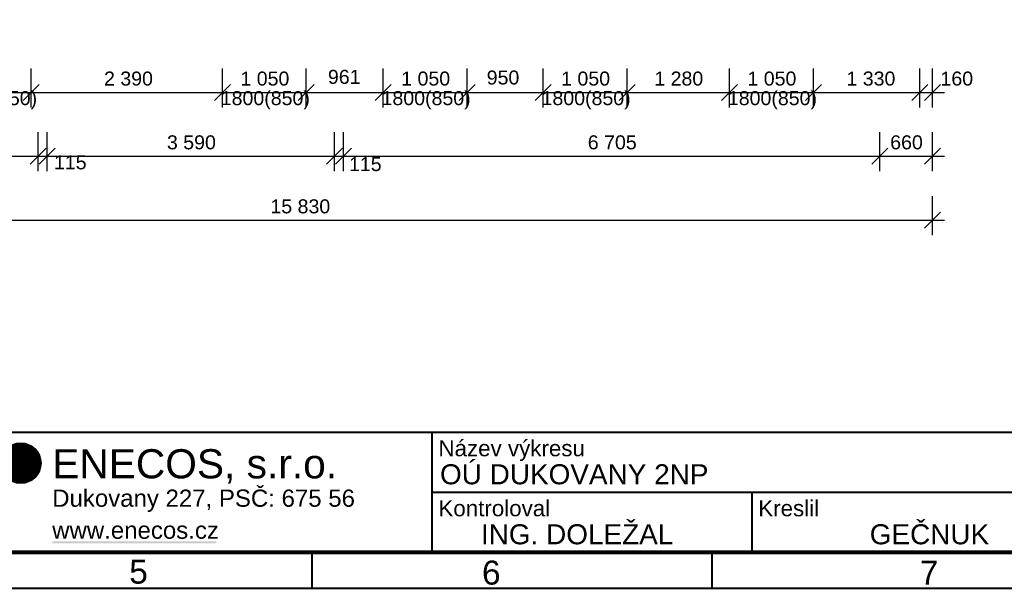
# Model space of a CAD drawing. Extents: x -12025 to 39812, y -30157 to 12.
# Tile 25 of 59: x 20743 to 33057, y -28613 to -21494. Entities that reach past the tile are written whole.
import ezdxf
from ezdxf.enums import TextEntityAlignment as Align

# ---------------------------------------------------------------- set-up
doc = ezdxf.new("R2010")
doc.units = 0
doc.header["$MEASUREMENT"] = 0
doc.layers.add('OÚ Dukovany půdorys kóty 2NP', color=7, linetype='Continuous')
doc.layers.add('Ramecek', color=7, linetype='Continuous')
doc.styles.add('Arial', font='txt')
doc.styles.add('Arial_B', font='txt')

# ---------------------------------------------------------------- blocks, each defined once
blk = doc.blocks.new('(1)')
at = {"color": 7, "linetype": 'Continuous'}
for p, q in [((0, -413), (267, -235)), ((38, -490), (394, -235)), ((153, -541), (420, -324))]:
    blk.add_line(p, q, dxfattribs=at)
at = {"color": 2, "linetype": 'Continuous', "const_width": 254}
for points in [[(356, -159, 0.414214), (229, -286)], [(483, -286, 0.414214), (356, -159)], [(229, -286, 0.414214), (356, -413)], [(356, -413, 0.414214), (483, -286)]]:
    blk.add_lwpolyline(points, format="xyb", dxfattribs=at)
at = {"color": 7, "linetype": 'Continuous'}
blk.add_circle((356, -286), 254, dxfattribs=at)
blk.add_solid([(750, -1262), (2803, -1262), (750, -1287), (2803, -1287)], dxfattribs=at)
at = {"color": 7, "linetype": 'Continuous', "style": 'Arial'}
for s, height, p in [('ENECOS, s.r.o.', 364.3, (750, -476)), ('Dukovany 227, PSČ: 675 56', 214.8, (750, -831)), ('www.enecos.cz', 214.8, (750, -1231))]:
    blk.add_text(s, height=height, dxfattribs=at).set_placement(p)
blk = doc.blocks.new('(8)')
at = {"color": 7, "linetype": 'Continuous', "style": 'Arial_B'}
blk.add_text('OÚ DUKOVANY 2NP', height=250, dxfattribs=at).set_placement((-13200, 650))

msp = doc.modelspace()

# ---------------------------------------------------------------- linework, layer by layer
at = {"layer": 'OÚ Dukovany půdorys kóty 2NP', "color": 1, "linetype": 'Continuous'}
for p, q in [((20888, -22590), (20888, -22103)), ((20888, -22590), (20888, -22103)), ((23278, -22590), (23278, -22103)), ((24328, -22590), (24328, -22103)), ((24328, -22590), (24328, -22103)), ((25289, -22590), (25289, -22103)), ((25289, -22590), (25289, -22103)), ((26339, -22590), (26339, -22103)), ((26339, -22590), (26339, -22103)), ((27289, -22590), (27289, -22103)), ((28339, -22590), (28339, -22103)), ((29619, -22590), (29619, -22103)), ((30669, -22590), (30669, -22103)), ((30669, -22590), (30669, -22103)), ((31999, -22590), (31999, -22103)), ((32159, -22590), (32159, -22103)), ((19838, -22403), (20888, -22403)), ((20988, -22303), (20788, -22503)), ((20988, -22303), (20788, -22503)), ((20988, -22303), (20788, -22503)), ((20888, -22403), (23278, -22403)), ((20888, -22403), (23278, -22403)), ((23378, -22303), (23178, -22503)), ((23378, -22303), (23178, -22503)), ((23278, -22403), (24328, -22403)), ((24428, -22303), (24228, -22503)), ((24428, -22303), (24228, -22503)), ((24328, -22403), (25289, -22403)), ((25389, -22303), (25189, -22503)), ((25389, -22303), (25189, -22503)), ((25289, -22403), (26339, -22403)), ((26439, -22303), (26239, -22503)), ((26439, -22303), (26239, -22503)), ((26439, -22303), (26239, -22503)), ((26339, -22403), (27289, -22403)), ((26339, -22403), (27289, -22403)), ((27389, -22303), (27189, -22503)), ((27389, -22303), (27189, -22503)), ((27289, -22403), (28339, -22403)), ((27289, -22403), (28339, -22403)), ((28439, -22303), (28239, -22503)), ((28439, -22303), (28239, -22503)), ((28339, -22403), (29619, -22403)), ((28339, -22403), (29619, -22403)), ((29719, -22303), (29519, -22503)), ((29719, -22303), (29519, -22503)), ((29619, -22403), (30669, -22403)), ((30769, -22303), (30569, -22503)), ((30769, -22303), (30569, -22503)), ((30769, -22303), (30569, -22503)), ((30669, -22403), (31999, -22403)), ((30669, -22403), (31999, -22403)), ((31899, -22503), (32099, -22303)), ((31899, -22503), (32099, -22303)), ((31999, -22403), (32159, -22403)), ((32259, -22303), (32059, -22503)), ((32159, -22403), (32309, -22403)), ((20974, -23388), (20974, -22900)), ((20974, -23388), (20974, -22900)), ((21089, -23388), (21089, -22900)), ((21089, -23388), (21089, -22900)), ((24679, -23388), (24679, -22900)), ((24679, -23388), (24679, -22900)), ((24794, -23388), (24794, -22900)), ((24794, -23388), (24794, -22900)), ((31499, -23388), (31499, -22900)), ((32159, -23388), (32159, -22900)), ((21074, -23100), (20874, -23300)), ((21074, -23100), (20874, -23300)), ((21189, -23100), (20989, -23300)), ((21189, -23100), (20989, -23300)), ((24779, -23100), (24579, -23300)), ((24779, -23100), (24579, -23300)), ((24894, -23100), (24694, -23300)), ((24894, -23100), (24694, -23300)), ((31599, -23100), (31399, -23300)), ((31599, -23100), (31399, -23300)), ((32059, -23300), (32259, -23100)), ((16660, -23200), (20974, -23200)), ((20974, -23200), (21089, -23200)), ((21089, -23200), (24679, -23200)), ((24679, -23200), (24794, -23200)), ((24794, -23200), (31499, -23200)), ((31499, -23200), (32159, -23200)), ((31499, -23200), (32159, -23200)), ((32159, -23200), (32309, -23200)), ((32159, -24188), (32159, -23700)), ((16330, -24000), (32159, -24000)), ((32059, -24100), (32259, -23900)), ((32159, -24000), (32309, -24000))]:
    msp.add_line(p, q, dxfattribs=at)
at = {"layer": 'Ramecek', "color": 7, "linetype": 'Continuous'}
for points, const_width in [([(0, -28600), (39800, -28600), (39800, 0), (0, 0)], 25), ([(400, -28150), (39400, -28150), (39400, -450), (400, -450)], 50), ([(25900, -26650), (18400, -26650), (18400, -28150), (25900, -28150)], 25)]:
    msp.add_lwpolyline(points, close=True, dxfattribs=dict(at, const_width=const_width))
at = {"layer": 'Ramecek', "color": 7, "linetype": 'Continuous', "const_width": 25}
for points in [[(25900, -26650), (39400, -26650)], [(25900, -26650), (25900, -28150)], [(25900, -27400), (39400, -27400)], [(29900, -27400), (29900, -28150)], [(24400, -28594), (24400, -28150)], [(29400, -28150), (29400, -28594)]]:
    msp.add_lwpolyline(points, dxfattribs=at)

# ---------------------------------------------------------------- block references
at = {"color": 7, "linetype": 'Continuous'}
msp.add_blockref('(8)', (39200, -27950), dxfattribs=at)
at = {"layer": 'Ramecek', "color": 7, "linetype": 'Continuous'}
msp.add_blockref('(1)', (20400, -26750), dxfattribs=at)

# ---------------------------------------------------------------- texts
at = {"layer": 'OÚ Dukovany půdorys kóty 2NP', "color": 1, "linetype": 'Continuous', "style": 'Arial'}
for s, p in [('2\xa0390', (21798, -22317)), ('1\xa0050', (23504, -22317)), ('961', (24598, -22296)), ('1\xa0050', (25515, -22317)), ('950', (26584, -22304)), ('1\xa0050', (27515, -22317)), ('1\xa0280', (28680, -22317)), ('1\xa0050', (29845, -22317)), ('1\xa0330', (31083, -22317)), ('160', (32259, -22317)), ('1800(850)', (19847, -22562)), ('1800(850)', (23258, -22562)), ('1800(850)', (25269, -22562)), ('1800(850)', (27270, -22562)), ('1800(850)', (29600, -22562)), ('3\xa0590', (22585, -23114)), ('6\xa0705', (27848, -23114)), ('660', (31630, -23114)), ('115', (21172, -23364)), ('115', (24862, -23386)), ('15\xa0830', (23879, -23914))]:
    msp.add_text(s, height=175, dxfattribs=at).set_placement(p)
at = {"layer": 'Ramecek', "color": 7, "linetype": 'Continuous', "style": 'Arial'}
for s, height, p in [('Název výkresu', 200, (25980, -26950)), ('Kontroloval', 200, (25980, -27700)), ('Kreslil', 200, (29980, -27700)), ('5', 300, (22113, -28542)), ('6', 300, (26525, -28554)), ('7', 300, (32000, -28554))]:
    msp.add_text(s, height=height, dxfattribs=at).set_placement(p)
at = {"layer": 'Ramecek', "color": 7, "linetype": 'Continuous', "style": 'Arial_B'}
for s, p in [('ING. DOLEŽAL', (28918, -28050)), ('GEČNUK', (32868, -28050))]:
    msp.add_text(s, height=250, dxfattribs=at).set_placement(p, align=Align.RIGHT)

doc.saveas('drawing.dxf')
